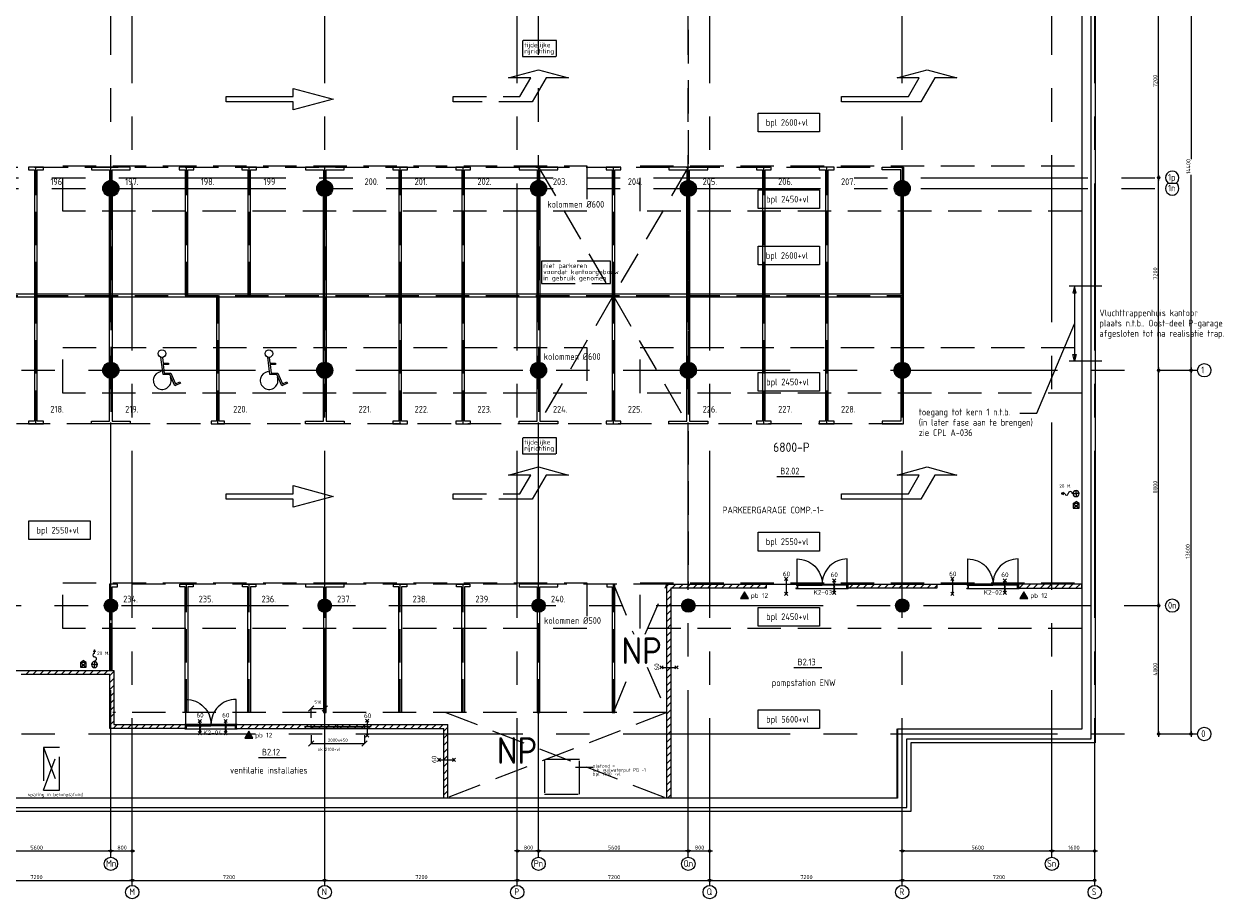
# Model space of a CAD drawing. Extents: x 1662 to 125079, y 8755 to 81245.
# Tile 7 of 8: x 79762 to 125079, y 8755 to 41456. Entities that reach past the tile are written whole.
import ezdxf

# ---------------------------------------------------------------- set-up
doc = ezdxf.new("R2010")
doc.units = 0
doc.header["$LTSCALE"] = 100
doc.linetypes.add('CENTER', pattern=[2, 1.25, -0.25, 0.25, -0.25])
doc.linetypes.add('HIDDEN', pattern=[0.375, 0.25, -0.125])
doc.layers.get('0').update_dxf_attribs({"linetype": 'CONTINUOUS'})
doc.layers.get('DEFPOINTS').update_dxf_attribs({"linetype": 'CONTINUOUS'})
for name, color, linetype in [('BOUWKUNDIG', 11, 'CONTINUOUS'), ('PARKEREN', 8, 'HIDDEN'), ('SPARING', 2, 'CONTINUOUS'), ('STRAMIEN', 7, 'CENTER'), ('TEKST', 11, 'CONTINUOUS')]:
    doc.layers.add(name, color=color, linetype=linetype)
doc.styles.add('BURO', font='ISO.SHX')
doc.styles.add('BURO-018', font='BUROFONT.shx', dxfattribs={"height": 1.8})
doc.styles.add('PIETERS', font='ISO.SHX')
doc.styles.get("Standard").update_dxf_attribs({"font": 'ISO.SHX'})
doc.dimstyles.new('DIM100', dxfattribs={"dimscale": 100, "dimtxt": 1.8, "dimasz": 0, "dimexe": 0, "dimexo": 2.5, "dimgap": 1.5, "dimtad": 0, "dimdec": 0, "dimzin": 0, "dimtxsty": 'BURO-018', "dimtsz": 1, "dimcen": -3, "dimazin": 3, "dimtfac": 1, "dimtdec": 0, "dimtofl": 0, "dimtmove": 0, "dimatfit": 3, "dimtvp": 1.055556, "dimtolj": 1, "dimtzin": 0})

# ---------------------------------------------------------------- blocks, each defined once
blk = doc.blocks.new('SPAAR2')
at = {"color": 0, "linetype": 'CONTINUOUS'}
for p, q in [((-2, 2), (2, 2)), ((-2, -2), (-2, 2)), ((2, 2), (2, -2)), ((2, -2), (-2, -2))]:
    blk.add_line(p, q, dxfattribs=at)
at = {"color": 1, "linetype": 'CONTINUOUS'}
for p, q in [((0, -2.5), (0, 2.5)), ((-2.5, 0), (2.5, 0))]:
    blk.add_line(p, q, dxfattribs=at)
at = {"color": 0, "linetype": 'CONTINUOUS', "style": 'BURO-018', "flags": 1}
blk.add_attdef('AL_OMS', (0, 0), '', height=1.8, dxfattribs=at)
blk = doc.blocks.new('*D5')
at = {"color": 0, "linetype": 'BYBLOCK'}
for p, q in [((90392, 14459), (90592, 14659)), ((90492, 14866), (90492, 14559)), ((90492, 14559), (92492, 14559)), ((92392, 14459), (92592, 14659)), ((92492, 14866), (92492, 14559))]:
    blk.add_line(p, q, dxfattribs=at)
at = {"layer": 'DEFPOINTS', "color": 0, "linetype": 'BYBLOCK'}
for p in [(90492, 15116), (92492, 15116), (92492, 14559)]:
    blk.add_point(p, dxfattribs=at)
at = {"color": 0, "linetype": 'BYBLOCK', "insert": (91492, 14686), "char_height": 120, "attachment_point": 5, "style": 'BURO'}
blk.add_mtext('\\A1;2000x450', dxfattribs=at)
blk = doc.blocks.new('*D6')
at = {"color": 0, "linetype": 'BYBLOCK'}
for p, q in [((90392, 15767), (90592, 15967)), ((90492, 15516), (90492, 15867)), ((90492, 15867), (91002, 15867)), ((90902, 15767), (91102, 15967)), ((91002, 15516), (91002, 15867))]:
    blk.add_line(p, q, dxfattribs=at)
at = {"layer": 'DEFPOINTS', "color": 0, "linetype": 'BYBLOCK'}
for p in [(91002, 15867), (90492, 15266), (91002, 15266)]:
    blk.add_point(p, dxfattribs=at)
at = {"color": 0, "linetype": 'BYBLOCK', "insert": (90747, 16107), "char_height": 120, "attachment_point": 5, "style": 'BURO'}
blk.add_mtext('\\A1;510', dxfattribs=at)

msp = doc.modelspace()

# ---------------------------------------------------------------- linework, layer by layer
at = {"layer": 'BOUWKUNDIG', "linetype": 'CONTINUOUS', "ltscale": 50}
for p, q in [((119667, 14741), (119667, 64091)), ((119817, 64241), (119817, 14591)), ((119317, 63741), (119317, 15091)), ((118998.1, 23535.3), (119108.4, 23606.7)), ((119218.7, 23535.3), (119108.4, 23606.7)), ((118998.1, 23535.3), (118998.4, 23366.5)), ((119218.5, 23535.3), (118998.1, 23535.3)), ((118998.1, 23535.3), (119218.5, 23366.5)), ((118998.4, 23366.5), (119218.5, 23535.2)), ((118998.4, 23366.5), (119218.5, 23366.5)), ((119218.5, 23366.5), (119218.5, 23535.3)), ((81861.7, 17593.2), (81972, 17664.6)), ((81861.7, 17593.2), (82082.1, 17420.4)), ((81861.7, 17593.2, 310.7), (81862, 17420.4, 310.7)), ((82082.1, 17593.2, 310.7), (81861.7, 17593.2, 310.7)), ((81862, 17420.4), (82082.1, 17593.1)), ((81862, 17420.4, 310.7), (82082.1, 17420.4, 310.7)), ((82082.2, 17593.2), (81972, 17664.6)), ((82082.1, 17420.4, 310.7), (82082.1, 17593.2, 310.7)), ((112427, 15091), (112427, 12516)), ((119317, 15091), (112427, 15091)), ((112777, 12166), (112777, 14741)), ((112777, 14741), (119667, 14741)), ((112927, 14591), (112927, 12016)), ((119817, 14591), (112927, 14591)), ((112427, 12516), (39177, 12516)), ((39527, 12166), (112777, 12166))]:
    msp.add_line(p, q, dxfattribs=at)
at = {"layer": 'BOUWKUNDIG', "linetype": 'HIDDEN', "ltscale": 50}
for p, q in [((81202, 36166), (100802, 36166)), ((81202, 34466), (81202, 36166)), ((100802, 36166), (100802, 34466)), ((102802, 36166), (119317, 36166)), ((102802, 34466), (102802, 36166)), ((100802, 34466), (81202, 34466)), ((119317, 34466), (102802, 34466)), ((120068.2, 31656.6), (118851.8, 31656.6)), ((81202, 29366), (100802, 29366)), ((81202, 27666), (81202, 29366)), ((100802, 29366), (100802, 27666)), ((102802, 29366), (119317, 29366)), ((102802, 27666), (102802, 29366)), ((120068.2, 28856.6), (118851.8, 28856.6)), ((100802, 27666), (81202, 27666)), ((119317, 27666), (102802, 27666)), ((81202, 20566), (100802, 20566)), ((81202, 18866), (81202, 20566)), ((100802, 20566), (100802, 18866)), ((102802, 20566), (119317, 20566)), ((102802, 18866), (102802, 20566)), ((100802, 18866), (81202, 18866)), ((119317, 18866), (102802, 18866)), ((80477, 14416), (80477, 12816)), ((80477, 14416), (81077, 12816)), ((80477, 12816), (81077, 14416)), ((81077, 14416), (80477, 14416)), ((81077, 12816), (81077, 14416)), ((100527, 13966), (99227, 13966)), ((99227, 13966), (99227, 12666)), ((100527, 12666), (100527, 13966)), ((80477, 12816), (81077, 12816)), ((99227, 12666), (100527, 12666))]:
    msp.add_line(p, q, dxfattribs=at)
at = {"layer": 'BOUWKUNDIG', "ltscale": 50}
for p, q in [((118639.2, 23942.8), (118547.2, 23905.3)), ((118547.2, 23905.3), (118639.2, 23867.8)), ((118690.6, 23905.3), (118547.2, 23905.3)), ((118994, 23905.3), (118965.6, 23905.3)), ((103802, 12516), (103802, 20516)), ((103802, 20516), (107517, 20516)), ((103802, 20445.2), (103872.8, 20516)), ((103988, 20366), (104138, 20516)), ((104253.1, 20366), (104403.1, 20516)), ((104518.3, 20366), (104668.3, 20516)), ((104783.5, 20366), (104933.5, 20516)), ((105048.6, 20366), (105198.6, 20516)), ((105313.8, 20366), (105463.8, 20516)), ((105579, 20366), (105729, 20516)), ((105844.1, 20366), (105994.1, 20516)), ((106109.3, 20366), (106259.3, 20516)), ((106374.5, 20366), (106524.5, 20516)), ((106639.6, 20366), (106789.6, 20516)), ((106904.8, 20366), (107054.8, 20516)), ((107169.9, 20366), (107319.9, 20516)), ((107435.1, 20366), (107517, 20447.9)), ((107517, 20516), (107517, 20366)), ((108320.6, 20779.5), (108200.6, 20659.5)), ((108200.6, 20779.5), (108320.6, 20659.5)), ((108260.6, 20714.7), (108260.6, 20159.3)), ((108688.8, 20476), (109608.8, 20476)), ((110528.8, 20476), (109608.8, 20476)), ((110113.7, 20712.8), (109993.7, 20592.8)), ((109993.7, 20712.8), (110113.7, 20592.8)), ((110023.7, 20599.5), (110083.7, 20539.5)), ((110023.7, 20479.5), (110083.7, 20539.5)), ((110023.7, 20479.5), (110083.7, 20419.5)), ((110023.7, 20359.5), (110083.7, 20419.5)), ((110053.7, 20195.2), (110053.7, 20652.8)), ((110569, 20516), (113902, 20516)), ((110569, 20516), (110569, 20366)), ((110617.1, 20366), (110767.1, 20516)), ((110882.3, 20366), (111032.3, 20516)), ((111147.4, 20366), (111297.4, 20516)), ((111412.6, 20366), (111562.6, 20516)), ((111677.8, 20366), (111827.8, 20516)), ((111942.9, 20366), (112092.9, 20516)), ((112208.1, 20366), (112358.1, 20516)), ((112473.2, 20366), (112623.2, 20516)), ((112738.4, 20366), (112888.4, 20516)), ((113003.6, 20366), (113153.6, 20516)), ((113268.7, 20366), (113418.7, 20516)), ((113533.9, 20366), (113683.9, 20516)), ((113799.1, 20366), (113902, 20468.9)), ((113902, 20516), (113902, 20366)), ((113902, 20516), (113902, 20366)), ((114538.5, 20779.5), (114418.5, 20659.5)), ((114418.5, 20779.5), (114538.5, 20659.5)), ((114478.5, 20714.7), (114478.5, 20159.3)), ((115073.8, 20476), (115993.8, 20476)), ((116913.8, 20476), (115993.8, 20476)), ((116498.7, 20712.8), (116378.7, 20592.8)), ((116378.7, 20712.8), (116498.7, 20592.8)), ((116408.7, 20599.5), (116468.7, 20539.5)), ((116408.7, 20479.5), (116468.7, 20539.5)), ((116408.7, 20479.5), (116468.7, 20419.5)), ((116408.7, 20359.5), (116468.7, 20419.5)), ((116438.7, 20195.2), (116438.7, 20652.8)), ((119317, 20516), (116954, 20516)), ((116954, 20516), (116954, 20366)), ((116981.1, 20366), (117131.1, 20516)), ((117246.2, 20366), (117396.2, 20516)), ((117511.4, 20366), (117661.4, 20516)), ((117776.5, 20366), (117926.5, 20516)), ((118041.7, 20366), (118191.7, 20516)), ((118306.9, 20366), (118456.9, 20516)), ((118572, 20366), (118722, 20516)), ((118837.2, 20366), (118987.2, 20516)), ((119102.4, 20366), (119252.4, 20516)), ((119317, 20366), (119317, 20516)), ((103802, 20180), (103952, 20330)), ((103802, 19914.9), (103952, 20064.9)), ((103952, 20366), (103952, 12516)), ((107517, 20366), (103952, 20366)), ((108200.6, 20099.3), (108320.6, 20219.3)), ((108320.6, 20099.3), (108200.6, 20219.3)), ((108688.8, 20355), (110528.8, 20355)), ((109993.7, 20135.2), (110113.7, 20255.2)), ((110113.7, 20135.2), (109993.7, 20255.2)), ((110023.7, 20359.5), (110083.7, 20299.5)), ((110023.7, 20239.5), (110083.7, 20299.5)), ((113902, 20366), (110569, 20366)), ((114418.5, 20099.3), (114538.5, 20219.3)), ((114538.5, 20099.3), (114418.5, 20219.3)), ((115073.8, 20355), (116913.8, 20355)), ((116378.7, 20135.2), (116498.7, 20255.2)), ((116498.7, 20135.2), (116378.7, 20255.2)), ((116408.7, 20359.5), (116468.7, 20299.5)), ((116408.7, 20239.5), (116468.7, 20299.5)), ((116954, 20366), (119317, 20366)), ((103802, 19649.7), (103952, 19799.7)), ((103802, 19384.5), (103952, 19534.5)), ((103802, 19119.4), (103952, 19269.4)), ((103802, 18854.2), (103952, 19004.2)), ((103802, 18589), (103952, 18739)), ((103802, 18323.9), (103952, 18473.9)), ((103802, 18058.7), (103952, 18208.7)), ((82390.6, 18069.1), (82353.1, 17977.2)), ((82428.1, 17977.2), (82390.6, 18069.1)), ((82390.6, 17925.7), (82390.6, 18069.1)), ((103802, 17793.5), (103952, 17943.5)), ((103802, 17528.4), (103952, 17678.4)), ((78493, 17296), (83112, 17296)), ((79819.9, 17146), (79969.9, 17296)), ((80085.1, 17146), (80235.1, 17296)), ((80350.3, 17146), (80500.3, 17296)), ((80615.4, 17146), (80765.4, 17296)), ((80880.6, 17146), (81030.6, 17296)), ((81145.8, 17146), (81295.8, 17296)), ((81410.9, 17146), (81560.9, 17296)), ((81676.1, 17146), (81826.1, 17296)), ((81941.2, 17146), (82091.2, 17296)), ((82206.4, 17146), (82356.4, 17296)), ((82390.6, 17622.4), (82390.6, 17650.7)), ((82471.6, 17146), (82621.6, 17296)), ((82736.7, 17146), (82886.7, 17296)), ((82962, 17106.1), (83112, 17256.1)), ((83112, 17296), (83112, 15266)), ((103541.5, 17467.7), (103661.5, 17347.7)), ((103541.5, 17347.7), (103661.5, 17467.7)), ((103606.4, 17407.7), (104161.7, 17407.7)), ((103802, 17263.2), (103952, 17413.2)), ((104221.7, 17347.7), (104101.7, 17467.7)), ((104221.7, 17467.7), (104101.7, 17347.7)), ((82962, 17146), (79652, 17146)), ((82962, 15116), (82962, 17146)), ((82962, 16840.9), (83112, 16990.9)), ((103802, 16998.1), (103952, 17148.1)), ((103802, 16732.9), (103952, 16882.9)), ((82962, 16575.8), (83112, 16725.8)), ((82962, 16310.6), (83112, 16460.6)), ((103802, 16467.7), (103952, 16617.7)), ((103802, 16202.6), (103952, 16352.6)), ((82962, 16045.4), (83112, 16195.4)), ((82962, 15780.3), (83112, 15930.3)), ((103802, 15937.4), (103952, 16087.4)), ((82962, 15515.1), (83112, 15665.1)), ((86391.9, 15462.8), (86271.9, 15342.8)), ((86271.9, 15462.8), (86391.9, 15342.8)), ((87355.9, 15462.8), (87235.9, 15342.8)), ((87235.9, 15462.8), (87355.9, 15342.8)), ((92652.6, 15476.4), (92532.6, 15356.4)), ((92532.6, 15476.4), (92652.6, 15356.4)), ((92592.6, 15411.5), (92592.6, 14856.2)), ((103802, 15672.2), (103952, 15822.2)), ((103802, 15407.1), (103952, 15557.1)), ((82962, 15249.9), (83112, 15399.9)), ((85787, 15116), (82962, 15116)), ((83093.2, 15116), (83243.2, 15266)), ((83112, 15266), (85787, 15266)), ((83358.4, 15116), (83508.4, 15266)), ((83623.6, 15116), (83773.6, 15266)), ((83888.7, 15116), (84038.7, 15266)), ((84153.9, 15116), (84303.9, 15266)), ((84419.1, 15116), (84569.1, 15266)), ((84684.2, 15116), (84834.2, 15266)), ((84949.4, 15116), (85099.4, 15266)), ((85214.6, 15116), (85364.6, 15266)), ((85479.7, 15116), (85629.7, 15266)), ((85744.9, 15116), (85787, 15158.1)), ((85787, 15266), (85787, 15116)), ((85787, 15266), (85787, 15266)), ((85801.8, 15276), (86746.8, 15276)), ((85810.8, 15213), (85801.8, 15231)), ((85801.8, 15213), (85810.8, 15231)), ((85826.8, 15226), (86746.8, 15226)), ((85826.8, 15105), (87666.8, 15105)), ((86271.9, 14885.2), (86391.9, 15005.2)), ((86391.9, 14885.2), (86271.9, 15005.2)), ((86301.9, 15349.5), (86361.9, 15289.5)), ((86301.9, 15229.5), (86361.9, 15289.5)), ((86301.9, 15229.5), (86361.9, 15169.5)), ((86301.9, 15109.5), (86361.9, 15169.5)), ((86301.9, 15109.5), (86361.9, 15049.5)), ((86301.9, 14989.5), (86361.9, 15049.5)), ((86331.9, 14945.2), (86331.9, 15402.8)), ((87691.8, 15276), (86746.8, 15276)), ((87666.8, 15226), (86746.8, 15226)), ((87235.9, 14885.2), (87355.9, 15005.2)), ((87355.9, 14885.2), (87235.9, 15005.2)), ((87265.9, 15349.5), (87325.9, 15289.5)), ((87265.9, 15229.5), (87325.9, 15289.5)), ((87265.9, 15229.5), (87325.9, 15169.5)), ((87265.9, 15109.5), (87325.9, 15169.5)), ((87265.9, 15109.5), (87325.9, 15049.5)), ((87265.9, 14989.5), (87325.9, 15049.5)), ((87295.9, 14945.2), (87295.9, 15402.8)), ((87682.8, 15213), (87691.8, 15231)), ((87691.8, 15213), (87682.8, 15231)), ((87707, 15266), (95602, 15266)), ((87707, 15116), (87707, 15266)), ((87707, 15116), (95452, 15116)), ((87854.9, 15116), (88004.9, 15266)), ((88120.1, 15116), (88270.1, 15266)), ((88385.2, 15116), (88535.2, 15266)), ((88650.4, 15116), (88800.4, 15266)), ((88915.5, 15116), (89065.5, 15266)), ((89180.7, 15116), (89330.7, 15266)), ((89445.9, 15116), (89595.9, 15266)), ((89711, 15116), (89861, 15266)), ((89976.2, 15116), (90126.2, 15266)), ((90241.4, 15116), (90391.4, 15266)), ((90506.5, 15116), (90656.5, 15266)), ((90771.7, 15116), (90921.7, 15266)), ((91036.9, 15116), (91186.9, 15266)), ((91302, 15116), (91452, 15266)), ((91567.2, 15116), (91717.2, 15266)), ((91832.4, 15116), (91982.4, 15266)), ((92097.5, 15116), (92247.5, 15266)), ((92362.7, 15116), (92512.7, 15266)), ((92627.9, 15116), (92777.9, 15266)), ((92893, 15116), (93043, 15266)), ((93158.2, 15116), (93308.2, 15266)), ((93423.4, 15116), (93573.4, 15266)), ((93688.5, 15116), (93838.5, 15266)), ((93953.7, 15116), (94103.7, 15266)), ((94218.8, 15116), (94368.8, 15266)), ((94484, 15116), (94634, 15266)), ((94749.2, 15116), (94899.2, 15266)), ((95014.3, 15116), (95164.3, 15266)), ((95279.5, 15116), (95429.5, 15266)), ((95452, 15023.3), (95602, 15173.3)), ((95452, 12516), (95452, 15116)), ((95602, 12516), (95602, 15266)), ((103802, 15141.9), (103952, 15291.9)), ((103802, 14876.7), (103952, 15026.7)), ((112407, 15111), (112407, 12536)), ((92532.6, 14796.2), (92652.6, 14916.2)), ((92652.6, 14796.2), (92532.6, 14916.2)), ((95452, 14758.2), (95602, 14908.2)), ((95452, 14493), (95602, 14643)), ((103802, 14611.6), (103952, 14761.6)), ((95452, 14227.8), (95602, 14377.8)), ((95452, 13962.7), (95602, 14112.7)), ((103802, 14346.4), (103952, 14496.4)), ((103802, 14081.2), (103952, 14231.2)), ((95216.1, 14013.2), (95336.1, 13893.2)), ((95216.1, 13893.2), (95336.1, 14013.2)), ((95281, 13953.2), (95836.4, 13953.2)), ((95452, 13697.5), (95602, 13847.5)), ((95896.4, 13893.2), (95776.4, 14013.2)), ((95896.4, 14013.2), (95776.4, 13893.2)), ((103802, 13816.1), (103952, 13966.1)), ((103802, 13550.9), (103952, 13700.9)), ((95452, 13432.3), (95602, 13582.3)), ((95452, 13167.2), (95602, 13317.2)), ((103802, 13285.7), (103952, 13435.7)), ((103802, 13020.6), (103952, 13170.6)), ((95452, 12902), (95602, 13052)), ((95452, 12636.8), (95602, 12786.8)), ((103802, 12755.4), (103952, 12905.4)), ((82962, 12516), (81604.5, 12516)), ((103952, 12516), (103802, 12516)), ((103827.8, 12516), (103952, 12640.2)), ((112927, 12016), (39677, 12016))]:
    msp.add_line(p, q, dxfattribs=at)
at = {"layer": 'BOUWKUNDIG'}
for p, q in [((107517, 20516), (108668.8, 20516)), ((113902, 20516), (115053.8, 20516))]:
    msp.add_line(p, q, dxfattribs=at)
at = {"layer": 'BOUWKUNDIG', "linetype": 'CONTINUOUS', "ltscale": 50}
for points, const_width in [([(82852, 35316, 1), (83152, 35316, 1)], 300), ([(90852, 35316, 1), (91152, 35316, 1)], 300), ([(98852, 35316, 1), (99152, 35316, 1)], 300), ([(104452, 35316, 1), (104752, 35316, 1)], 300), ([(112452, 35316, 1), (112752, 35316, 1)], 300), ([(82852, 28516, 1), (83152, 28516, 1)], 300), ([(90852, 28516, 1), (91152, 28516, 1)], 300), ([(98852, 28516, 1), (99152, 28516, 1)], 300), ([(104452, 28516, 1), (104752, 28516, 1)], 300), ([(112452, 28516, 1), (112752, 28516, 1)], 300), ([(82877, 19716, 1), (83127, 19716, 1)], 250), ([(90877, 19716, 1), (91127, 19716, 1)], 250), ([(98877, 19716, 1), (99127, 19716, 1)], 250), ([(104477, 19716, 1), (104727, 19716, 1)], 250), ([(112477, 19716, 1), (112727, 19716, 1)], 250)]:
    msp.add_lwpolyline(points, format="xyb", close=True, dxfattribs=dict(at, const_width=const_width))
at = {"layer": 'BOUWKUNDIG', "ltscale": 50}
for points in [[(118994, 23905.3), (119106.5, 23905.3), (119106.5, 24017.8, 0.4142136)], [(119106.5, 23792.8, 0.4142136), (119219, 23905.3), (119106.5, 23905.3)], [(82278.1, 17509.9, 0.4142136), (82390.6, 17397.4), (82390.6, 17509.9)], [(82390.6, 17622.4), (82390.6, 17509.9), (82503.1, 17509.9, 0.4142136)]]:
    msp.add_lwpolyline(points, format="xyb", close=True, dxfattribs=at)
for points in [[(108668.8, 20521), (108668.8, 21461, -0.4142136), (109608.8, 20521)], [(110548.8, 20521), (110548.8, 21461, 0.4142136), (109608.8, 20521)], [(115053.8, 20521), (115053.8, 21461, -0.4142136), (115993.8, 20521)], [(116933.8, 20521), (116933.8, 21461, 0.4142136), (115993.8, 20521)], [(85806.8, 15271), (85806.8, 16211, -0.4142136), (86746.8, 15271)], [(87686.8, 15271), (87686.8, 16211, 0.4142136), (86746.8, 15271)]]:
    msp.add_lwpolyline(points, format="xyb", dxfattribs=at)
for points in [[(108630.8, 20365), (108628.8, 20365), (108628.8, 20355), (108688.8, 20355), (108688.8, 20476), (108672.8, 20476), (108672.8, 20463), (108663.8, 20463), (108663.8, 20526), (108628.8, 20526), (108628.8, 20516), (108630.8, 20516), (108630.8, 20524), (108661.8, 20524), (108661.8, 20461), (108674.8, 20461), (108674.8, 20474), (108686.8, 20474), (108686.8, 20357), (108630.8, 20357)], [(109608.8, 20521), (108668.8, 20521), (108668.8, 20481), (108798.8, 20481), (109608.8, 20481)], [(109608.8, 20521), (110548.8, 20521), (110548.8, 20481), (110454.6, 20481), (109608.8, 20481)], [(110586.8, 20365), (110588.8, 20365), (110588.8, 20355), (110528.8, 20355), (110528.8, 20476), (110544.8, 20476), (110544.8, 20463), (110553.8, 20463), (110553.8, 20526), (110588.8, 20526), (110588.8, 20516), (110586.8, 20516), (110586.8, 20524), (110555.8, 20524), (110555.8, 20461), (110542.8, 20461), (110542.8, 20474), (110530.8, 20474), (110530.8, 20357), (110586.8, 20357)], [(115015.8, 20365), (115013.8, 20365), (115013.8, 20355), (115073.8, 20355), (115073.8, 20476), (115057.8, 20476), (115057.8, 20463), (115048.8, 20463), (115048.8, 20526), (115013.8, 20526), (115013.8, 20516), (115015.8, 20516), (115015.8, 20524), (115046.8, 20524), (115046.8, 20461), (115059.8, 20461), (115059.8, 20474), (115071.8, 20474), (115071.8, 20357), (115015.8, 20357)], [(115993.8, 20521), (115053.8, 20521), (115053.8, 20481), (115183.8, 20481), (115993.8, 20481)], [(115993.8, 20521), (116933.8, 20521), (116933.8, 20481), (116839.6, 20481), (115993.8, 20481)], [(116971.8, 20365), (116973.8, 20365), (116973.8, 20355), (116913.8, 20355), (116913.8, 20476), (116929.8, 20476), (116929.8, 20463), (116938.8, 20463), (116938.8, 20526), (116973.8, 20526), (116973.8, 20516), (116971.8, 20516), (116971.8, 20524), (116940.8, 20524), (116940.8, 20461), (116927.8, 20461), (116927.8, 20474), (116915.8, 20474), (116915.8, 20357), (116971.8, 20357)], [(85768.8, 15115), (85766.8, 15115), (85766.8, 15105), (85826.8, 15105), (85826.8, 15226), (85810.8, 15226), (85810.8, 15213), (85801.8, 15213), (85801.8, 15276), (85766.8, 15276), (85766.8, 15266), (85768.8, 15266), (85768.8, 15274), (85799.8, 15274), (85799.8, 15211), (85812.8, 15211), (85812.8, 15224), (85824.8, 15224), (85824.8, 15107), (85768.8, 15107)], [(86746.8, 15271), (85806.8, 15271), (85806.8, 15231), (85936.8, 15231), (86746.8, 15231)], [(86746.8, 15271), (87686.8, 15271), (87686.8, 15231), (87592.6, 15231), (86746.8, 15231)], [(87724.8, 15115), (87726.8, 15115), (87726.8, 15105), (87666.8, 15105), (87666.8, 15226), (87682.8, 15226), (87682.8, 15213), (87691.8, 15213), (87691.8, 15276), (87726.8, 15276), (87726.8, 15266), (87724.8, 15266), (87724.8, 15274), (87693.8, 15274), (87693.8, 15211), (87680.8, 15211), (87680.8, 15224), (87668.8, 15224), (87668.8, 15107), (87724.8, 15107)]]:
    msp.add_lwpolyline(points, close=True, dxfattribs=at)
at = {"layer": 'BOUWKUNDIG', "linetype": 'CONTINUOUS', "ltscale": 50}
for points in [[(106552.1, 19976.8), (106853.7, 19976.8), (106702.9, 20238)], [(117002.1, 19976.8), (117303.7, 19976.8), (117152.9, 20238)]]:
    msp.add_lwpolyline(points, close=True, dxfattribs=at)
at = {"layer": 'BOUWKUNDIG', "ltscale": 50}
for points in [[(85801.8, 15213), (85810.8, 15213), (85810.8, 15231), (85801.8, 15231), (85801.8, 15213)], [(87691.8, 15213), (87682.8, 15213), (87682.8, 15231), (87691.8, 15231), (87691.8, 15213)]]:
    msp.add_lwpolyline(points, dxfattribs=at)
at = {"layer": 'BOUWKUNDIG', "linetype": 'CONTINUOUS', "ltscale": 50, "elevation": 310.7}
msp.add_lwpolyline([(88008, 14756.6), (88309.7, 14756.6), (88158.8, 15017.9)], close=True, dxfattribs=at)
at = {"layer": 'BOUWKUNDIG', "linetype": 'CONTINUOUS', "ltscale": 50}
for centre, radius in [((83002, 35316), 300), ((91002, 35316), 300), ((99002, 35316), 300), ((104602, 35316), 300), ((112602, 35316), 300), ((83002, 28516), 300), ((91002, 28516), 300), ((99002, 28516), 300), ((104602, 28516), 300), ((112602, 28516), 300), ((83002, 19716), 250), ((91002, 19716), 250), ((99002, 19716), 250), ((104602, 19716), 250), ((112602, 19716), 250)]:
    msp.add_circle(centre, radius, dxfattribs=at)
at = {"layer": 'BOUWKUNDIG', "ltscale": 50}
for centre, radius, start, end in [((119106.5, 23905.3), 112.5, 0, 90), ((118753.1, 23905.3), 62.5, 180, 0), ((118890.6, 23905.3), 75, 0, 180), ((119106.5, 23905.3), 112.5, 180, 270), ((82390.6, 17863.2), 62.5, 90, 270), ((82390.6, 17725.7), 75, 270, 90), ((82390.6, 17509.9), 112.5, 90, 180), ((82390.6, 17509.9), 112.5, 270, 0)]:
    msp.add_arc(centre, radius, start, end, dxfattribs=at)
at = {"layer": 'BOUWKUNDIG', "linetype": 'CONTINUOUS', "ltscale": 50}
for points in [[(106552.1, 19976.8), (106702.9, 20238), (106853.7, 19976.8), (106702.9, 20238)], [(117002.1, 19976.8), (117152.9, 20238), (117303.7, 19976.8), (117152.9, 20238)], [(88008, 14756.6, 310.7), (88158.8, 15017.9, 310.7), (88309.7, 14756.6, 310.7), (88158.8, 15017.9, 310.7)]]:
    msp.add_solid(points, dxfattribs=at)
at = {"layer": 'PARKEREN', "ltscale": 50}
for p, q in [((104602, 63741), (104602, 20516)), ((48277, 36116), (112602, 36116)), ((83002, 35616), (83002, 36116)), ((91002, 35616), (91002, 36116)), ((99002, 36116), (104602, 26466)), ((104602, 36116), (99002, 26516)), ((99002, 35616), (99002, 36116)), ((104602, 35616), (104602, 36116)), ((48277, 31316), (112602, 31316)), ((83002, 28216), (83002, 26516)), ((91002, 28216), (91002, 26516)), ((99002, 28216), (99002, 26516)), ((104602, 28216), (104602, 26516)), ((112602, 26516), (48277, 26516)), ((103802, 20516), (83002, 20516)), ((83002, 19966), (83002, 20516)), ((83002, 19966), (83002, 20516)), ((83002, 19966), (83002, 20516)), ((83002, 19966), (83002, 20516)), ((85827, 15716), (85827, 20516)), ((88177, 15716), (88177, 20516)), ((91002, 19966), (91002, 20516)), ((93827, 15716), (93827, 20516)), ((96177, 15716), (96177, 20516)), ((99002, 19966), (99002, 20516)), ((101802, 15716), (101802, 20516)), ((101802, 20516), (102563.1, 18642.6)), ((102990.9, 18642.6), (103802, 20516)), ((83002, 17296), (83002, 19466)), ((91002, 15716), (91002, 19466)), ((99002, 15716), (99002, 19466)), ((101802, 15716), (102493, 17416.8)), ((103061, 17416.8), (103802, 15716)), ((103802, 15716), (83077, 15716))]:
    msp.add_line(p, q, dxfattribs=at)
at = {"layer": 'PARKEREN', "linetype": 'HIDDEN', "ltscale": 50}
for p, q in [((112602, 36116), (112602, 35571.1)), ((83002, 35016), (83002, 28816)), ((91002, 35016), (91002, 28816)), ((99002, 35016), (99002, 28816)), ((104602, 35016), (104602, 28816)), ((112602, 35071.1), (112602, 28816)), ((112602, 28216), (112602, 26516)), ((83002, 19964.3), (83002, 20091)), ((83002, 19964.3), (83002, 20091)), ((83002, 19964.3), (83002, 20091)), ((83002, 19964.3), (83002, 20091)), ((91002, 19964.3), (91002, 20091)), ((99002, 19964.3), (99002, 20091)), ((103802, 15716), (95535, 12516)), ((95535, 15716), (103802, 12516))]:
    msp.add_line(p, q, dxfattribs=at)
at = {"layer": 'PARKEREN', "linetype": 'CONTINUOUS', "ltscale": 50}
for p, q in [((82952, 28811.8), (82952, 35020.2)), ((83052, 35020.2), (83052, 28811.8)), ((90952, 28811.8), (90952, 35020.2)), ((91052, 35020.2), (91052, 28811.8)), ((98952, 28811.8), (98952, 35020.2)), ((99052, 35020.2), (99052, 28811.8)), ((104552, 28811.8), (104552, 35020.2)), ((104652, 35020.2), (104652, 28811.8)), ((112652, 28811.8), (112652, 35076.1)), ((112652, 26516), (112652, 28220.2)), ((112552, 26616), (111852, 26616)), ((111852, 26616), (111852, 26516)), ((111852, 26516), (112652, 26516))]:
    msp.add_line(p, q, dxfattribs=at)
at = {"layer": 'PARKEREN', "ltscale": 50}
for points in [[(98401.1, 40244), (99669, 40244), (99669, 40845.8), (98401.1, 40845.8), (98401.1, 40244)], [(99113.6, 31758.4), (101692.6, 31758.4), (101692.6, 32592), (99113.6, 32592), (99113.6, 31758.4)], [(98401.1, 25390.5), (99669, 25390.5), (99669, 25992.3), (98401.1, 25992.3), (98401.1, 25390.5)]]:
    msp.add_lwpolyline(points, close=True, dxfattribs=at)
at = {"layer": 'PARKEREN', "linetype": 'HIDDEN', "ltscale": 50}
for points in [[(98302, 38754), (98706.1, 39453.9), (97875.1, 39453.9), (98994.8, 39753.9), (100114.4, 39453.9), (99283.4, 39453.9), (98763.8, 38553.9), (95802, 38553.9), (95802, 38753.9), (98302, 38753.9)], [(98302, 23900.5), (98706.1, 24600.4), (97875.1, 24600.4), (98994.8, 24900.4), (100114.4, 24600.4), (99283.4, 24600.4), (98763.8, 23700.4), (95802, 23700.4), (95802, 23900.4), (98302, 23900.4)]]:
    msp.add_lwpolyline(points, dxfattribs=at)
at = {"layer": 'PARKEREN', "linetype": 'CONTINUOUS', "ltscale": 50}
for points in [[(112837.7, 38754), (113241.8, 39453.9), (112410.8, 39453.9), (113530.5, 39753.9), (114650.1, 39453.9), (113819.1, 39453.9), (113299.5, 38553.9), (110337.7, 38553.9), (110337.7, 38753.9), (112837.7, 38753.9)], [(83052, 35616), (83052, 36016), (83727, 36016), (83727, 36116), (82277, 36116), (82277, 36016), (82952, 36016), (82952, 35616)], [(85877, 31316), (85877, 36016), (86102, 36016), (86102, 36116), (85552, 36116), (85552, 36016), (85777, 36016), (85777, 31316)], [(88227, 31316), (88227, 36016), (88452, 36016), (88452, 36116), (87902, 36116), (87902, 36016), (88127, 36016), (88127, 31316)], [(91052, 35616), (91052, 36016), (91727, 36016), (91727, 36116), (90277, 36116), (90277, 36016), (90952, 36016), (90952, 35616)], [(99052, 35616), (99052, 36016), (99727, 36016), (99727, 36116), (98277, 36116), (98277, 36016), (98952, 36016), (98952, 35616)], [(104652, 35616), (104652, 36016), (105327, 36016), (105327, 36116), (103877, 36116), (103877, 36016), (104552, 36016), (104552, 35616)], [(112552, 35560.9), (112552, 36016), (111852, 36016), (111852, 36116), (112652, 36116), (112652, 35560.9)], [(112552, 35076.1), (112552, 31366), (48277, 31366)], [(86952, 31316), (86952, 26616), (86752, 26616), (86752, 26516), (87252, 26516), (87252, 26616), (87052, 26616), (87052, 31316)], [(48277, 31266), (112552, 31266), (112552, 28811.8)], [(84928.2, 28997.5), (84953.1, 28788.2), (85158.7, 28788.2), (85164.7, 28738.2), (84959.1, 28738.2), (84998.9, 28403.6), (85246.6, 28403.6), (85426.6, 28005.6), (85587.3, 28078.2), (85607.9, 28032.6), (85401.6, 27939.4), (85214.4, 28353.6), (84954.5, 28353.6), (84877.3, 29001.8)], [(88928.2, 28997.5), (88953.1, 28788.2), (89158.7, 28788.2), (89164.7, 28738.2), (88959.1, 28738.2), (88998.9, 28403.6), (89246.6, 28403.6), (89426.6, 28005.6), (89587.3, 28078.2), (89607.9, 28032.6), (89401.6, 27939.4), (89214.4, 28353.6), (88954.5, 28353.6), (88877.3, 29001.8)], [(83052, 28216), (83052, 26616), (83727, 26616), (83727, 26516), (82277, 26516), (82277, 26616), (82952, 26616), (82952, 28216)], [(91052, 28216), (91052, 26616), (91727, 26616), (91727, 26516), (90277, 26516), (90277, 26616), (90952, 26616), (90952, 28216)], [(99052, 28216), (99052, 26616), (99727, 26616), (99727, 26516), (98277, 26516), (98277, 26616), (98952, 26616), (98952, 28216)], [(104652, 28216), (104652, 26616), (105327, 26616), (105327, 26516), (103877, 26516), (103877, 26616), (104552, 26616), (104552, 28216)], [(112552, 28220.2), (112552, 26616)], [(112837.7, 23900.5), (113241.8, 24600.4), (112410.8, 24600.4), (113530.5, 24900.4), (114650.1, 24600.4), (113819.1, 24600.4), (113299.5, 23700.4), (110337.7, 23700.4), (110337.7, 23900.4), (112837.7, 23900.4)], [(83052, 19960.9), (83052, 20416), (83252, 20416), (83252, 20516), (82952, 20516), (82952, 19960.9)], [(91052, 19960.9), (91052, 20416), (91727, 20416), (91727, 20516), (90277, 20516), (90277, 20416), (90952, 20416), (90952, 19960.9)], [(99052, 19960.9), (99052, 20416), (99727, 20416), (99727, 20516), (98277, 20516), (98277, 20416), (98952, 20416), (98952, 19960.9)], [(82952, 19471.1), (82952, 17296)], [(83052, 17296), (83052, 19471.1)], [(90952, 19471.1), (90952, 15716), (91052, 15716), (91052, 19471.1)], [(98952, 19471.1), (98952, 15716), (99052, 15716), (99052, 19471.1)]]:
    msp.add_lwpolyline(points, dxfattribs=at)
for points in [[(87315.6, 38553.9), (87315.6, 38753.9), (89815.6, 38753.9), (89815.6, 39055.8), (91315.6, 38653.9), (89815.6, 38252), (89815.6, 38553.9)], [(80152, 31316), (80152, 26616), (79927, 26616), (79927, 26516), (80477, 26516), (80477, 26616), (80252, 26616), (80252, 31316), (80252, 36016), (80477, 36016), (80477, 36116), (79927, 36116), (79927, 36016), (80152, 36016)], [(93777, 31316), (93777, 26616), (93552, 26616), (93552, 26516), (94102, 26516), (94102, 26616), (93877, 26616), (93877, 31316), (93877, 36016), (94102, 36016), (94102, 36116), (93552, 36116), (93552, 36016), (93777, 36016)], [(96127, 31316), (96127, 26616), (95902, 26616), (95902, 26516), (96452, 26516), (96452, 26616), (96227, 26616), (96227, 31316), (96227, 36016), (96452, 36016), (96452, 36116), (95902, 36116), (95902, 36016), (96127, 36016)], [(101752, 31316), (101752, 26616), (101527, 26616), (101527, 26516), (102077, 26516), (102077, 26616), (101852, 26616), (101852, 31316), (101852, 36016), (102077, 36016), (102077, 36116), (101527, 36116), (101527, 36016), (101752, 36016)], [(107377, 31316), (107377, 26616), (107152, 26616), (107152, 26516), (107702, 26516), (107702, 26616), (107477, 26616), (107477, 31316), (107477, 36016), (107702, 36016), (107702, 36116), (107152, 36116), (107152, 36016), (107377, 36016)], [(109727, 31316), (109727, 26616), (109502, 26616), (109502, 26516), (110052, 26516), (110052, 26616), (109827, 26616), (109827, 31316), (109827, 36016), (110052, 36016), (110052, 36116), (109502, 36116), (109502, 36016), (109727, 36016)], [(87315.6, 23700.4), (87315.6, 23900.4), (89815.6, 23900.4), (89815.6, 24202.3), (91315.6, 23800.4), (89815.6, 23398.5), (89815.6, 23700.4)], [(86077, 20416), (85877, 20416), (85877, 15716), (85777, 15716), (85777, 20416), (85577, 20416), (85577, 20516), (86077, 20516)], [(88427, 20416), (88227, 20416), (88227, 15716), (88127, 15716), (88127, 20416), (87927, 20416), (87927, 20516), (88427, 20516)], [(94077, 20416), (93877, 20416), (93877, 15716), (93777, 15716), (93777, 20416), (93577, 20416), (93577, 20516), (94077, 20516)], [(96427, 20416), (96227, 20416), (96227, 15716), (96127, 15716), (96127, 20416), (95927, 20416), (95927, 20516), (96427, 20516)], [(101852, 20516), (101552, 20516), (101552, 20416), (101752, 20416), (101752, 15716), (101852, 15716)]]:
    msp.add_lwpolyline(points, close=True, dxfattribs=at)
at = {"layer": 'PARKEREN', "ltscale": 50}
for points in [[(80202, 26516), (80202, 31316), (80202, 36116)], [(80202, 26516), (80202, 31316), (80202, 36116)], [(85827, 31316), (85827, 36116)], [(88177, 31316), (88177, 36116)], [(93827, 26516), (93827, 31316), (93827, 36116)], [(96177, 26516), (96177, 31316), (96177, 36116)], [(101802, 26516), (101802, 31316), (101802, 36116)], [(101802, 26516), (101802, 31316), (101802, 36116)], [(107427, 26516), (107427, 31316), (107427, 36116)], [(109777, 26516), (109777, 31316), (109777, 36116)], [(87002, 26516), (87002, 31316)], [(87002, 26516), (87002, 31316)]]:
    msp.add_lwpolyline(points, dxfattribs=at)
at = {"layer": 'PARKEREN', "linetype": 'CONTINUOUS', "ltscale": 50}
for centre in [(84914.6, 29139.3), (88914.6, 29139.3)]:
    msp.add_circle(centre, 142.5, dxfattribs=at)
at = {"layer": 'PARKEREN', "ltscale": 50}
msp.add_circle((112602, 28516), 300, dxfattribs=at)
at = {"layer": 'PARKEREN', "linetype": 'CONTINUOUS', "ltscale": 50}
for centre in [(84922.6, 28134.7), (88922.6, 28134.7)]:
    msp.add_arc(centre, 332.2, 95.85112, 21.14688, dxfattribs=at)
at = {"layer": 'STRAMIEN', "ltscale": 50}
for p, q in [((83802, 9254.8), (83802, 80745)), ((91002, 9254.8), (91002, 80745)), ((98202, 9254.8), (98202, 80745)), ((105402, 9254.8), (105402, 80745)), ((112602, 9254.8), (112602, 80745)), ((119802, 9254.8), (119802, 80745)), ((83002, 10310.9), (83002, 79882.2)), ((99002, 10310.9), (99002, 79882.2)), ((104602, 10310.9), (104602, 79882.2)), ((118202, 10310.9), (118202, 79882.2)), ((3299.3, 35716), (122453.3, 35716)), ((3299.3, 35316), (122453.3, 35316)), ((2161.5, 28516), (123650.9, 28516)), ((3399.3, 19716), (122453.3, 19716)), ((2161.5, 14916), (123650.9, 14916))]:
    msp.add_line(p, q, dxfattribs=at)
at = {"layer": 'STRAMIEN', "linetype": 'CONTINUOUS', "ltscale": 50}
for p, q in [((122191.2, 35766), (122191.2, 42866)), ((123408.6, 42866), (123408.6, 36406.1)), ((122191.2, 35816), (122191.2, 35616)), ((122191.2, 35616), (122191.2, 35816)), ((123408.6, 28566), (123408.6, 35825.9)), ((122191.2, 28566), (122191.2, 35666)), ((122553.3, 35516), (122853.3, 35516)), ((122191.2, 28416), (122191.2, 28616)), ((122191.2, 28616), (122191.2, 28416)), ((123408.6, 28616), (123408.6, 28416)), ((123408.6, 28416), (123408.6, 28616)), ((122191.2, 19766), (122191.2, 28466)), ((123408.6, 14966), (123408.6, 28466)), ((122191.2, 19816), (122191.2, 19616)), ((122191.2, 19616), (122191.2, 19816)), ((122191.2, 14966), (122191.2, 19666)), ((122191.2, 15016), (122191.2, 14816)), ((123408.6, 15016), (123408.6, 14816)), ((77452, 10543.3), (82952, 10543.3)), ((82902, 10543.3), (83102, 10543.3)), ((83102, 10543.3), (82902, 10543.3)), ((83052, 10543.3), (83752, 10543.3)), ((83702, 10543.3), (83902, 10543.3)), ((98302, 10543.3), (98102, 10543.3)), ((98252, 10543.3), (98952, 10543.3)), ((99102, 10543.3), (98902, 10543.3)), ((98902, 10543.3), (99102, 10543.3)), ((99052, 10543.3), (104552, 10543.3)), ((104502, 10543.3), (104702, 10543.3)), ((104702, 10543.3), (104502, 10543.3)), ((104652, 10543.3), (105352, 10543.3)), ((105302, 10543.3), (105502, 10543.3)), ((112702, 10543.3), (112502, 10543.3)), ((112652, 10543.3), (118152, 10543.3)), ((118102, 10543.3), (118302, 10543.3)), ((118302, 10543.3), (118102, 10543.3)), ((118252, 10543.3), (119752, 10543.3)), ((119702, 10543.3), (119902, 10543.3)), ((76652, 9438.8), (83752, 9438.8)), ((83902, 9438.8), (83702, 9438.8)), ((83702, 9438.8), (83902, 9438.8)), ((83852, 9438.8), (90952, 9438.8)), ((90902, 9438.8), (91102, 9438.8)), ((91102, 9438.8), (90902, 9438.8)), ((91052, 9438.8), (98152, 9438.8)), ((98302, 9438.8), (98102, 9438.8)), ((98102, 9438.8), (98302, 9438.8)), ((98252, 9438.8), (105352, 9438.8)), ((105302, 9438.8), (105502, 9438.8)), ((105502, 9438.8), (105302, 9438.8)), ((105452, 9438.8), (112552, 9438.8)), ((112502, 9438.8), (112702, 9438.8)), ((112702, 9438.8), (112502, 9438.8)), ((112652, 9438.8), (119752, 9438.8))]:
    msp.add_line(p, q, dxfattribs=at)
for centre, radius in [((122191.2, 35716), 43), ((122191.2, 35716), 43), ((122191.2, 28516), 43), ((122191.2, 28516), 43), ((123408.6, 28516), 43), ((123408.6, 28516), 43), ((123900.9, 28516), 250), ((122703.3, 19716), 250), ((122191.2, 19716), 43), ((122191.2, 19716), 43), ((122191.2, 14916), 43), ((123408.6, 14916), 43), ((123900.9, 14916), 250), ((83002, 10543.3), 43), ((83002, 10543.3), 43), ((83802, 10543.3), 43), ((98202, 10543.3), 43), ((99002, 10543.3), 43), ((99002, 10543.3), 43), ((104602, 10543.3), 43), ((104602, 10543.3), 43), ((105402, 10543.3), 43), ((112602, 10543.3), 43), ((118202, 10543.3), 43), ((118202, 10543.3), 43), ((119802, 10543.3), 43), ((83002, 10060.9), 250), ((99002, 10060.9), 250), ((104602, 10060.9), 250), ((118202, 10060.9), 250), ((83802, 9004.8), 250), ((83802, 9438.8), 43), ((83802, 9438.8), 43), ((91002, 9004.8), 250), ((91002, 9438.8), 43), ((91002, 9438.8), 43), ((98202, 9004.8), 250), ((98202, 9438.8), 43), ((98202, 9438.8), 43), ((105402, 9004.8), 250), ((105402, 9438.8), 43), ((105402, 9438.8), 43), ((112602, 9004.8), 250), ((112602, 9438.8), 43), ((112602, 9438.8), 43), ((119802, 9004.8), 250), ((119802, 9004.8), 250), ((119802, 9438.8), 43)]:
    msp.add_circle(centre, radius, dxfattribs=at)
for centre, start, end in [((122703.3, 35716), 306.8699, 233.1301), ((122703.3, 35316), 126.8699, 53.1301)]:
    msp.add_arc(centre, 250, start, end, dxfattribs=at)
at = {"layer": 'TEKST', "ltscale": 50}
for p, q in [((107211.8, 38132), (109511.4, 38132)), ((107211.8, 37431.9), (107211.8, 38132)), ((109511.4, 38132), (109511.4, 37431.9)), ((109511.4, 37431.9), (107211.8, 37431.9)), ((107211.8, 34564.4), (107211.8, 35264.5)), ((107211.8, 35264.5), (109511.4, 35264.5)), ((109511.4, 35264.5), (109511.4, 34564.4)), ((109511.4, 34564.4), (107211.8, 34564.4)), ((107211.8, 33157), (109511.4, 33157)), ((107211.8, 32456.9), (107211.8, 33157)), ((109511.4, 33157), (109511.4, 32456.9)), ((109511.4, 32456.9), (107211.8, 32456.9)), ((119050.5, 31656.6), (118986.5, 31407.3)), ((118986.5, 31407.3), (119114.4, 31407.3)), ((119050.5, 31656.6), (119050.5, 28856.6)), ((119114.4, 31407.3), (119050.5, 31656.6)), ((117635.8, 26917), (119050.5, 30256.6)), ((118986.5, 29105.9), (119114.4, 29105.9)), ((119050.5, 28856.6), (118986.5, 29105.9)), ((119114.4, 29105.9), (119050.5, 28856.6)), ((107211.8, 27730), (107211.8, 28430.1)), ((107211.8, 28430.1), (109511.4, 28430.1)), ((109511.4, 28430.1), (109511.4, 27730)), ((109511.4, 27730), (107211.8, 27730)), ((117005.8, 26917), (117635.8, 26917)), ((107909.2, 24548.7), (108949.9, 24548.7)), ((79931.4, 22886.2), (82231, 22886.2)), ((79931.4, 22186.1), (79931.4, 22886.2)), ((82231, 22886.2), (82231, 22186.1)), ((107211.8, 22458), (109511.4, 22458)), ((107211.8, 21758), (107211.8, 22458)), ((109511.4, 22458), (109511.4, 21758)), ((82231, 22186.1), (79931.4, 22186.1)), ((109511.4, 21758), (107211.8, 21758)), ((107211.8, 19650.6), (109511.4, 19650.6)), ((107211.8, 18950.5), (107211.8, 19650.6)), ((109511.4, 19650.6), (109511.4, 18950.5)), ((109511.4, 18950.5), (107211.8, 18950.5)), ((108553.6, 17406.9), (109594.4, 17406.9)), ((107211.8, 15817.2), (109511.4, 15817.2)), ((107211.8, 15117.2), (107211.8, 15817.2)), ((109511.4, 15817.2), (109511.4, 15117.2)), ((109511.4, 15117.2), (107211.8, 15117.2)), ((88521, 14037.6), (89561.8, 14037.6)), ((101025.8, 13658.5), (100377.6, 13658.5))]:
    msp.add_line(p, q, dxfattribs=at)

# ---------------------------------------------------------------- block references
at = {"layer": 'SPARING', "ltscale": 50, "xscale": 500, "yscale": 37.5, "zscale": 500}
msp.add_blockref('SPAAR2', (91492, 15191), dxfattribs=at)

# ---------------------------------------------------------------- texts
at = {"layer": 'BOUWKUNDIG', "linetype": 'CONTINUOUS', "ltscale": 50, "style": 'PIETERS'}
for p in [(106943.7, 20006.1), (117393.7, 20006.1), (88399.6, 14785.9, 310.7)]:
    msp.add_text('pb 12', height=175, dxfattribs=at).set_placement(p)
at = {"layer": 'PARKEREN', "linetype": 'CONTINUOUS', "ltscale": 50, "style": 'PIETERS'}
for s, p in [('tijdelijke', (98461.3, 40595.4)), ('rijrichting', (98461.3, 40363.2)), ('voordat kantoorgebouw', (99173.8, 32109.8)), ('niet parkeren', (99173.8, 32342.1)), ('in gebruik genomen is', (99173.8, 31877.6)), ('tijdelijke', (98461.3, 25741.9)), ('rijrichting', (98461.3, 25509.6))]:
    msp.add_text(s, height=175, dxfattribs=at).set_placement(p)
at = {"layer": 'PARKEREN', "ltscale": 50, "style": 'PIETERS'}
for s, p in [('196.', (80739.5, 35445.9)), ('197.', (83539.5, 35445.9)), ('198.', (86364.5, 35445.9)), ('199', (88714.5, 35445.9)), ('200.', (92492.1, 35445.9)), ('201.', (94364.5, 35445.9)), ('202.', (96714.5, 35445.9)), ('203.', (99539.5, 35445.9)), ('204.', (102339.5, 35445.9)), ('205.', (105139.5, 35445.9)), ('206.', (107964.5, 35445.9)), ('207.', (110314.5, 35445.9)), ('218.', (80739.5, 26935.3)), ('219.', (83539.5, 26935.3)), ('220.', (87579.4, 26935.3)), ('221.', (92268.9, 26935.3)), ('222.', (94364.5, 26935.3)), ('223.', (96714.5, 26935.3)), ('224.', (99539.5, 26935.3)), ('225.', (102339.5, 26935.3)), ('226.', (105139.5, 26935.3)), ('227.', (107964.5, 26935.3)), ('228.', (110314.5, 26935.3)), ('234.', (83464.5, 19835.2)), ('235.', (86289.5, 19835.2)), ('236.', (88639.5, 19835.2)), ('237.', (91464.5, 19835.2)), ('238.', (94289.5, 19835.2)), ('239.', (96639.5, 19835.2)), ('240.', (99464.5, 19835.2))]:
    msp.add_text(s, height=250, dxfattribs=at).set_placement(p)
at = {"layer": 'PARKEREN', "linetype": 'HIDDEN', "ltscale": 50, "style": 'PIETERS'}
for p in [(102102.9, 17530.6), (97439.4, 13795.7)]:
    msp.add_text('NP', height=1000, dxfattribs=at).set_placement(p)
at = {"layer": 'SPARING', "color": 1, "ltscale": 50, "style": 'BURO'}
msp.add_text('ok 2100+vl', height=120, dxfattribs=at).set_placement((90734.1, 14281.4))
at = {"layer": 'STRAMIEN', "linetype": 'CONTINUOUS', "ltscale": 50}
for s, p in [('7200', (122141.1, 39105.9)), ('14400', (123380.1, 35853.4)), ('7200', (122141.1, 31905.9)), ('8800', (122141.2, 23905.9)), ('13600', (123358.6, 21468.4)), ('4800', (122141.2, 17098.4))]:
    msp.add_text(s, height=150, rotation=90, dxfattribs=at).set_placement(p)
at = {"layer": 'STRAMIEN', "linetype": 'CONTINUOUS', "ltscale": 50, "style": 'BURO'}
for s, p in [('1p', (122545.2, 35604.6)), ('1n', (122545.2, 35204.6)), ('1', (123789.4, 28404.6)), ('0n', (122545.2, 19604.6)), ('0', (123789.4, 14804.6)), ('Mn', (82820.6, 9949.5)), ('Pn', (98820.6, 9949.5)), ('Qn', (104420.6, 9949.5)), ('Sn', (118020.6, 9949.5)), ('M', (83690.5, 8893.4)), ('N', (90890.5, 8893.4)), ('P', (98090.5, 8893.4)), ('Q', (105290.5, 8893.4)), ('R', (112490.5, 8893.4)), ('S', (119690.5, 8893.4))]:
    msp.add_text(s, height=250, dxfattribs=at).set_placement(p)
at = {"layer": 'STRAMIEN', "linetype": 'CONTINUOUS', "ltscale": 50}
for s, p in [('5600', (79991.9, 10593.3)), ('800', (83244.4, 10593.3)), ('800', (98444.4, 10593.3)), ('5600', (101591.9, 10593.3)), ('800', (104844.4, 10593.3)), ('5600', (115191.9, 10593.3)), ('1600', (118806.9, 10593.3)), ('7200', (79991.9, 9488.8)), ('7200', (87191.9, 9488.8)), ('7200', (94391.9, 9488.8)), ('7200', (101591.9, 9488.8)), ('7200', (108791.9, 9488.8)), ('7200', (115991.9, 9488.8))]:
    msp.add_text(s, height=150, dxfattribs=at).set_placement(p)
at = {"layer": 'TEKST', "ltscale": 50, "style": 'PIETERS'}
for s, height, p in [('bpl 2600+vl', 250, (107501.4, 37657.8)), ('bpl 2450+vl', 250, (107516.3, 34790.2)), ('kolommen %%c600', 250, (99327.7, 34599.3)), ('bpl 2600+vl', 250, (107501.4, 32682.8)), ('Vluchttrappenhuis kantoor', 250, (119979.9, 30538.6)), ('plaats n.t.b.. Oost-deel P-garage', 250, (119979.9, 30154.4)), ('afgesloten tot na realisatie trap.', 250, (119979.9, 29770.2)), ('kolommen %%c600', 250, (99191, 28904.1)), ('bpl 2450+vl', 250, (107516.3, 27955.9)), ('toegang tot kern 1 n.t.b.', 250, (113222.9, 26828.4)), ('zie CPL A-036', 250, (113222.9, 26060)), ('(in later fase aan te brengen)', 250, (113222.9, 26444.2)), ('6800-P', 350, (107775.1, 25464.3)), ('B2.02', 250, (108041.1, 24623.7)), ('20 M.', 125, (118480.3, 24123.9)), ('bpl 2550+vl', 250, (80221.1, 22412)), ('bpl 2550+vl', 250, (107501.4, 21983.8)), ('60', 175, (108139.2, 20814.7)), ('60', 175, (109922.6, 20782)), ('60', 175, (114357.1, 20814.7)), ('60', 175, (116307.6, 20782)), ('kolommen %%c500', 250, (99204.7, 19032.6)), ('bpl 2450+vl', 250, (107516.3, 19176.4)), ('20 M.', 125, (82490.7, 17874.5, 310.7)), ('B2.13', 250, (108685.6, 17482)), ('pompstation ENW', 250, (107725.3, 16708.1)), ('60', 175, (86200.8, 15532)), ('60', 175, (87164.8, 15532)), ('60', 175, (92471.2, 15511.6)), ('bpl 5600+vl', 250, (107516.3, 15343)), ('B2.12', 250, (88652.9, 14112.7)), ('ventilatie installaties', 250, (87460.6, 13436.5)), ('o.k. vuilwaterput PG -1', 125, (101025.8, 13508.3)), ('plafond =', 125, (101025.8, 13658.5)), ('bpl 1700 +vl', 125, (101025.8, 13358.1)), ('sparing in betonplafond', 125, (79895.1, 12590.7))]:
    msp.add_text(s, height=height, dxfattribs=at).set_placement(p)
at = {"layer": 'TEKST', "ltscale": 50}
for s, height, p in [('PARKEERGARAGE COMP.-1-', 250, (105881.4, 23166.1)), ('K2-03', 175, (109287.4, 20124)), ('K2-02', 175, (115652.4, 20124)), ('K2-04', 175, (86462.8, 14874))]:
    msp.add_text(s, height=height, dxfattribs=at).set_placement(p)
at = {"layer": 'TEKST', "ltscale": 50, "style": 'PIETERS'}
for p in [(103506.3, 17286.3), (95181, 13831.8)]:
    msp.add_text('60', height=175, rotation=90, dxfattribs=at).set_placement(p)

# ---------------------------------------------------------------- dimensions: what is measured, and where the dimension line sits
at = {"layer": 'SPARING', "color": 1, "ltscale": 50}
dim = msp.add_linear_dim(base=(91002, 15867), p1=(90492, 15266), p2=(91002, 15266), dimstyle='DIM100', override={"dimtxt": 1.2, "dimgap": 1.2, "dimtxsty": 'BURO'}, dxfattribs=at)
dim.commit()
dim.dimension.update_dxf_attribs({"geometry": '*D6', "text_midpoint": (90747, 16107)})
dim = msp.add_linear_dim(base=(92492, 14559.4), p1=(90492, 15116), p2=(92492, 15116), text='<>x450', dimstyle='DIM100', override={"dimtxt": 1.2, "dimgap": 1.2, "dimtxsty": 'BURO'}, dxfattribs=at)
dim.commit()
dim.dimension.update_dxf_attribs({"geometry": '*D5', "text_midpoint": (91492, 14686.1)})

doc.saveas('drawing.dxf')
